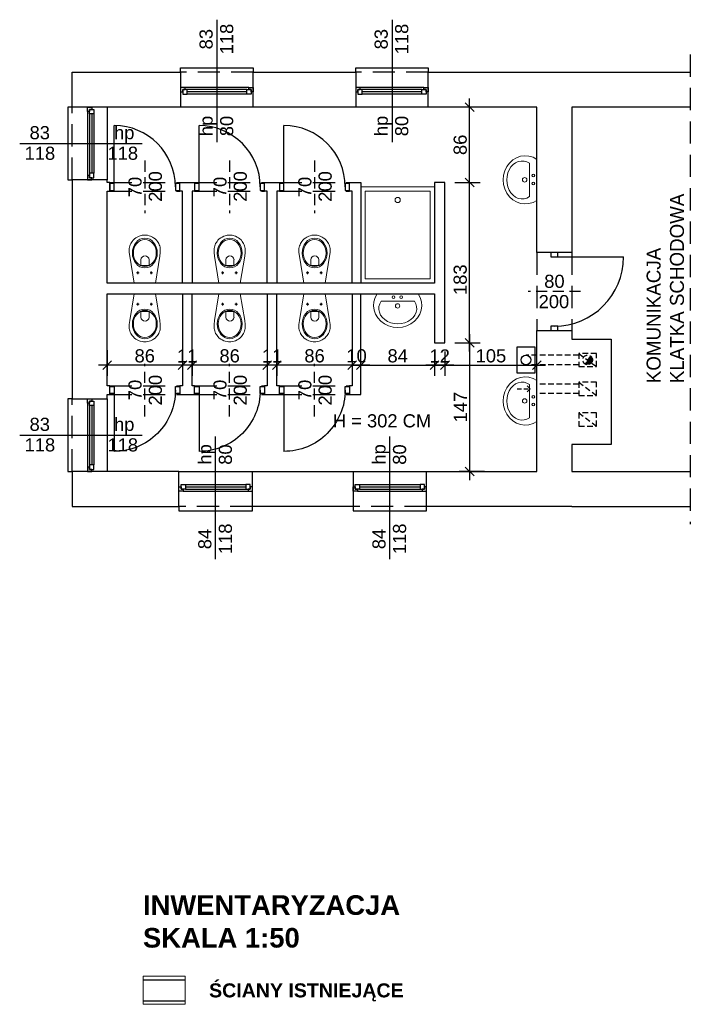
# Model space of a CAD drawing. Header units: inches. Extents: x -663 to 1208, y -7370 to -755.
# Tile 11 of 13: x -224 to 542, y -3559 to -2435. Entities that reach past the tile are written whole.
import ezdxf
from ezdxf.enums import TextEntityAlignment as Align

# ---------------------------------------------------------------- set-up
doc = ezdxf.new("R2010")
doc.units = ezdxf.units.IN
doc.header["$MEASUREMENT"] = 0
doc.linetypes.add('DASHED', pattern=[19.05, 12.7, -6.35])
doc.layers.add('A_RAMKA', color=252, linetype='Continuous', lineweight=9)
doc.layers.add('A_WYPOSAŻENIE', color=21, linetype='Continuous', lineweight=9)
for name, color, linetype in [('AI_002_Widok_bd', 7, 'Continuous'), ('AI_004_Hatch_bd', 251, 'Continuous'), ('AI_005_Txt_bd', 134, 'Continuous'), ('AI_006_Dim_bd', 252, 'Continuous'), ('AI_091_Ściana_inw_bd', 174, 'Continuous'), ('AI_103_Nadproże_bd', 216, 'DASHED'), ('AI_107_Drzwi_bd', 153, 'Continuous'), ('AI_109_Okna_bd', 152, 'Continuous'), ('AI_110_Okna_txt_bd', 134, 'Continuous'), ('TEXT', 7, 'Continuous')]:
    doc.layers.add(name, color=color, linetype=linetype)
doc.styles.add('Arial_15', font='txt', dxfattribs={"height": 15})
doc.styles.add('Arial_18', font='txt', dxfattribs={"height": 18})
doc.dimstyles.new('Wymiary', dxfattribs={"dimtxt": 15, "dimasz": 10, "dimexe": 12, "dimexo": 10, "dimgap": 3, "dimtad": 1, "dimdec": 0, "dimzin": 0, "dimdsep": 46, "dimtxsty": 'Arial_15', "dimblk": 'OBLIQUE', "dimcen": 0.09, "dimdle": 10, "dimclrt": 134, "dimadec": 0, "dimazin": 0, "dimtfac": 1, "dimtdec": 0, "dimtofl": 0, "dimtmove": 0, "dimatfit": 1, "dimldrblk": 'OBLIQUE', "dimfxl": 17, "dimfxlon": 1, "dimtolj": 1, "dimtzin": 0, "dimarcsym": 0})

# ---------------------------------------------------------------- blocks, each defined once
blk = doc.blocks.new('*U2504')
at = {"layer": 'AI_103_Nadproże_bd', "color": 8}
blk.add_lwpolyline([(-60, 30), (-60, -30)], dxfattribs=at)
at = {"layer": 'AI_107_Drzwi_bd'}
blk.add_lwpolyline([(-95, 0), (-95, 70)], dxfattribs=at)
for points in [[(-100, -4), (-95, -4), (-95, 4), (-100, 4)], [(-25, -4), (-20, -4), (-20, 4), (-25, 4)]]:
    blk.add_lwpolyline(points, close=True, dxfattribs=at)
at = {"layer": 'AI_107_Drzwi_bd', "color": 8}
blk.add_arc((-95, 0), 70, 0, 90, dxfattribs=at)
at = {"layer": 'AI_103_Nadproże_bd', "style": 'Arial_18'}
blk.add_attdef('WYS', text='', height=3, rotation=90, dxfattribs=at).set_placement((-65.5, 0), align=Align.TOP_CENTER)
blk.add_attdef('SZER', text='', height=3, rotation=90, dxfattribs=at).set_placement((-54.4, 0), align=Align.BOTTOM_CENTER)
blk = doc.blocks.new('A$C097A3B8D')
at = {"layer": 'A_WYPOSAŻENIE'}
for p, q in [((-16.6, 43.9), (-16, 45.3)), ((-16, 45.3), (-15.2, 46.6)), ((-15.2, 46.6), (-14.4, 47.8)), ((-14.4, 47.8), (-13.4, 49)), ((-13.4, 49), (-11.8, 50.6)), ((-11.8, 50.6), (-10, 51.9)), ((-10, 51.9), (-8.7, 52.7)), ((-8.7, 52.7), (-6.5, 53.8)), ((-6.5, 53.8), (-5.1, 54.2)), ((-5.1, 54.2), (-3, 54.7)), ((-3, 54.7), (-1.5, 54.9)), ((-1.5, 54.9), (0, 55)), ((1.5, 54.9), (0, 55)), ((3, 54.7), (1.5, 54.9)), ((5.1, 54.2), (3, 54.7)), ((6.5, 53.8), (5.1, 54.2)), ((8.7, 52.7), (6.5, 53.8)), ((10, 51.9), (8.7, 52.7)), ((11.8, 50.6), (10, 51.9)), ((13.4, 49), (11.8, 50.6)), ((14.4, 47.8), (13.4, 49)), ((15.2, 46.6), (14.4, 47.8)), ((16, 45.3), (15.2, 46.6)), ((16.6, 43.9), (16, 45.3)), ((-17.8, 39.7), (-17.5, 41.1)), ((-17.8, 35.1), (-17.8, 39.7)), ((-17.2, 30.7), (-17.8, 35.1)), ((-17.5, 41.1), (-17.1, 42.5)), ((-17.1, 42.5), (-16.6, 43.9)), ((17.1, 42.5), (16.6, 43.9)), ((17.5, 41.1), (17.1, 42.5)), ((17.2, 30.7), (17.8, 35.1)), ((17.8, 39.7), (17.5, 41.1)), ((17.8, 35.1), (17.8, 39.7)), ((-12.2, 0), (-17.2, 30.7)), ((-4.9, 21.5), (-4.9, 26.8)), ((4.4, 21.5), (4.4, 26.8)), ((12.2, 0), (17.2, 30.7)), ((-7.5, 12), (-9, 12)), ((-7.5, 12), (-7.5, 13.4)), ((-7.5, 12), (-6.1, 12)), ((-7.5, 12), (-7.5, 10.5)), ((3.5, 20.2), (-4, 20.2)), ((8, 12), (6.5, 12)), ((8, 12), (8, 13.4)), ((8, 12), (9.4, 12)), ((8, 12), (8, 10.5)), ((12.2, 0), (-12.2, 0))]:
    blk.add_line(p, q, dxfattribs=at)
for centre, radius, start, end in [((-0.3, 26.5), 4.7, 2.8022, 177.1978), ((-3.7, 21.4), 1.2, 174.1101, 257.7661), ((3.2, 21.4), 1.2, 282.2339, 5.8899)]:
    blk.add_arc(centre, radius, start, end, dxfattribs=at)
for major_axis, ratio in [((0, 17), 0.838235), ((0, 15.5), 0.845174)]:
    blk.add_ellipse((-0.1, 34.5), major_axis=major_axis, ratio=ratio, dxfattribs=at)
for centre in [(-7.5, 12), (8, 12)]:
    blk.add_ellipse(centre, major_axis=(-0.599, -0.599), ratio=1, start_param=5.497787, end_param=11.780972, dxfattribs=at)
blk = doc.blocks.new('A$C7DD93DDE')
at = {"layer": 'A_WYPOSAŻENIE', "flags": 128}
for points in [[(-23.4, 0), (-25.8, -4.4), (-27.1, -9.1), (-27.5, -13.9), (-26.9, -18.7), (-25.2, -23.4), (-22.7, -27.6), (-19.2, -31.3), (-15.1, -34.4), (-10.4, -36.6), (-5.3, -38), (0, -38.5), (5.3, -38), (10.4, -36.6), (15.1, -34.4), (19.2, -31.3), (22.7, -27.6), (25.2, -23.4), (26.9, -18.7), (27.5, -13.9), (27.1, -9.1), (25.8, -4.4), (23.4, 0)], [(-19.1, -8.4), (-20.7, -11.4), (-21.6, -14.6), (-21.7, -17.9), (-21.1, -21.2), (-19.7, -24.3), (-17.6, -27.2), (-14.9, -29.6), (-11.7, -31.6), (-8.1, -33.1), (-4.1, -34.1), (-0.1, -34.4), (4, -34.1), (7.9, -33.1), (11.5, -31.6), (14.7, -29.6), (17.4, -27.2), (19.5, -24.3), (20.9, -21.2), (21.5, -17.9), (21.4, -14.6), (20.5, -11.4), (18.9, -8.4)]]:
    blk.add_lwpolyline(points, dxfattribs=at)
at = {"layer": 'A_WYPOSAŻENIE'}
for points in [[(-23.4, 0), (23.4, 0)], [(-19.1, -8.4), (18.9, -8.4)]]:
    blk.add_lwpolyline(points, dxfattribs=at)
for centre, radius in [((-4.1, -4), 1.56), ((4.9, -4), 1.56), ((0.1, -13.9), 2.54)]:
    blk.add_circle(centre, radius, dxfattribs=at)
blk = doc.blocks.new('*U2515')
at = {"layer": 'AI_103_Nadproże_bd', "color": 8}
blk.add_lwpolyline([(-55.5, 30), (-55.5, -30)], dxfattribs=at)
at = {"layer": 'AI_107_Drzwi_bd'}
blk.add_lwpolyline([(-95, 0), (-95, 79)], dxfattribs=at)
for points in [[(-100, -4), (-95, -4), (-95, 4), (-100, 4)], [(-16, -4), (-11, -4), (-11, 4), (-16, 4)]]:
    blk.add_lwpolyline(points, close=True, dxfattribs=at)
at = {"layer": 'AI_107_Drzwi_bd', "color": 8}
blk.add_arc((-95, 0), 79, 0, 90, dxfattribs=at)
at = {"layer": 'AI_103_Nadproże_bd', "style": 'Arial_18'}
blk.add_attdef('WYS', text='', height=3, rotation=90, dxfattribs=at).set_placement((-61, 0), align=Align.TOP_CENTER)
blk.add_attdef('SZER', text='', height=3, rotation=90, dxfattribs=at).set_placement((-49.9, 0), align=Align.BOTTOM_CENTER)
blk = doc.blocks.new('_Oblique')
at = {"color": 0, "linetype": 'ByBlock', "lineweight": -2}
blk.add_line((-0.5, -0.5), (0.5, 0.5), dxfattribs=at)
blk = doc.blocks.new('*D2654')
at = {"layer": 'AI_006_Dim_bd', "color": 0, "lineweight": -2}
for p, q in [((289.9, -2813.5), (289.9, -2610.5)), ((272.9, -2620.5), (301.9, -2620.5)), ((272.9, -2803.5), (301.9, -2803.5))]:
    blk.add_line(p, q, dxfattribs=at)
at = {"layer": 'Defpoints', "color": 0}
for p in [(261.7, -2620.5), (289.9, -2620.5), (261.7, -2803.5)]:
    blk.add_point(p, dxfattribs=at)
at = {"layer": 'AI_006_Dim_bd', "color": 0, "linetype": 'ByBlock', "lineweight": -2, "xscale": 10, "yscale": 10, "zscale": 10}
for p, rotation in [((289.9, -2620.5), 90), ((289.9, -2803.5), 270)]:
    blk.add_blockref('_Oblique', p, dxfattribs=dict(at, rotation=rotation))
at = {"layer": 'AI_006_Dim_bd', "color": 134, "insert": (279.2, -2731.5), "char_height": 15, "attachment_point": 5, "rotation": 90, "style": 'Arial_15'}
blk.add_mtext('\\A1;183', dxfattribs=at)
blk = doc.blocks.new('*D2655')
at = {"layer": 'AI_006_Dim_bd', "color": 0, "lineweight": -2}
for p, q in [((289.9, -2793.5), (289.9, -2960.5)), ((272.9, -2803.5), (301.9, -2803.5)), ((306.9, -2950.5), (277.9, -2950.5))]:
    blk.add_line(p, q, dxfattribs=at)
at = {"layer": 'Defpoints', "color": 0}
for p in [(261.7, -2803.5), (289.9, -2950.5), (366.7, -2950.5)]:
    blk.add_point(p, dxfattribs=at)
at = {"layer": 'AI_006_Dim_bd', "color": 0, "linetype": 'ByBlock', "lineweight": -2, "xscale": 10, "yscale": 10, "zscale": 10}
for p, rotation in [((289.9, -2803.5), 90), ((289.9, -2950.5), 270)]:
    blk.add_blockref('_Oblique', p, dxfattribs=dict(at, rotation=rotation))
at = {"layer": 'AI_006_Dim_bd', "color": 134, "insert": (279.3, -2877), "char_height": 15, "attachment_point": 5, "rotation": 90, "style": 'Arial_15'}
blk.add_mtext('\\A1;147', dxfattribs=at)
blk = doc.blocks.new('*D2656')
at = {"layer": 'AI_006_Dim_bd', "color": 0, "lineweight": -2}
for p, q in [((289.9, -2630.5), (289.9, -2524.5)), ((306.9, -2534.5), (277.9, -2534.5)), ((272.9, -2620.5), (301.9, -2620.5))]:
    blk.add_line(p, q, dxfattribs=at)
at = {"layer": 'Defpoints', "color": 0}
for p in [(289.9, -2534.5), (366.7, -2534.5), (261.7, -2620.5)]:
    blk.add_point(p, dxfattribs=at)
at = {"layer": 'AI_006_Dim_bd', "color": 0, "linetype": 'ByBlock', "lineweight": -2, "xscale": 10, "yscale": 10, "zscale": 10}
for p, rotation in [((289.9, -2534.5), 90), ((289.9, -2620.5), 270)]:
    blk.add_blockref('_Oblique', p, dxfattribs=dict(at, rotation=rotation))
at = {"layer": 'AI_006_Dim_bd', "color": 134, "insert": (279.2, -2577.5), "char_height": 15, "attachment_point": 5, "rotation": 90, "style": 'Arial_15'}
blk.add_mtext('\\A1;86', dxfattribs=at)
blk = doc.blocks.new('*D2657')
at = {"layer": 'AI_006_Dim_bd', "color": 0, "lineweight": -2}
for p, q in [((165.7, -2846.1), (165.7, -2817.1)), ((249.7, -2812.1), (249.7, -2841.1)), ((155.7, -2829.1), (259.7, -2829.1))]:
    blk.add_line(p, q, dxfattribs=at)
at = {"layer": 'Defpoints', "color": 0}
for p in [(249.7, -2747.5), (249.7, -2829.1), (165.7, -2862.5)]:
    blk.add_point(p, dxfattribs=at)
at = {"layer": 'AI_006_Dim_bd', "color": 0, "linetype": 'ByBlock', "lineweight": -2, "xscale": 10, "yscale": 10, "zscale": 10, "rotation": 180}
blk.add_blockref('_Oblique', (165.7, -2829.1), dxfattribs=at)
at = {"layer": 'AI_006_Dim_bd', "color": 0, "linetype": 'ByBlock', "lineweight": -2, "xscale": 10, "yscale": 10, "zscale": 10}
blk.add_blockref('_Oblique', (249.7, -2829.1), dxfattribs=at)
at = {"layer": 'AI_006_Dim_bd', "color": 134, "insert": (207.7, -2818.5), "char_height": 15, "attachment_point": 5, "style": 'Arial_15'}
blk.add_mtext('\\A1;84', dxfattribs=at)
blk = doc.blocks.new('*D2658')
at = {"layer": 'AI_006_Dim_bd', "color": 0, "lineweight": -2}
for p, q in [((261.7, -2813.5), (261.7, -2841.1)), ((366.7, -2846.1), (366.7, -2817.1)), ((251.7, -2829.1), (376.7, -2829.1))]:
    blk.add_line(p, q, dxfattribs=at)
at = {"layer": 'Defpoints', "color": 0}
for p in [(261.7, -2803.5), (366.7, -2829.1), (366.7, -2950.5)]:
    blk.add_point(p, dxfattribs=at)
at = {"layer": 'AI_006_Dim_bd', "color": 0, "linetype": 'ByBlock', "lineweight": -2, "xscale": 10, "yscale": 10, "zscale": 10, "rotation": 180}
blk.add_blockref('_Oblique', (261.7, -2829.1), dxfattribs=at)
at = {"layer": 'AI_006_Dim_bd', "color": 0, "linetype": 'ByBlock', "lineweight": -2, "xscale": 10, "yscale": 10, "zscale": 10}
blk.add_blockref('_Oblique', (366.7, -2829.1), dxfattribs=at)
at = {"layer": 'AI_006_Dim_bd', "color": 134, "insert": (314.2, -2818.5), "char_height": 15, "attachment_point": 5, "style": 'Arial_15'}
blk.add_mtext('\\A1;105', dxfattribs=at)
blk = doc.blocks.new('*D2659')
at = {"layer": 'AI_006_Dim_bd', "color": 0, "lineweight": -2}
for p, q in [((249.7, -2813.5), (249.7, -2841.1)), ((261.7, -2813.5), (261.7, -2841.1)), ((271.7, -2829.1), (239.7, -2829.1))]:
    blk.add_line(p, q, dxfattribs=at)
at = {"layer": 'Defpoints', "color": 0}
for p in [(249.7, -2803.5), (261.7, -2803.5), (249.7, -2829.1)]:
    blk.add_point(p, dxfattribs=at)
at = {"layer": 'AI_006_Dim_bd', "color": 0, "linetype": 'ByBlock', "lineweight": -2, "xscale": 10, "yscale": 10, "zscale": 10, "rotation": 180}
blk.add_blockref('_Oblique', (249.7, -2829.1), dxfattribs=at)
at = {"layer": 'AI_006_Dim_bd', "color": 0, "linetype": 'ByBlock', "lineweight": -2, "xscale": 10, "yscale": 10, "zscale": 10}
blk.add_blockref('_Oblique', (261.7, -2829.1), dxfattribs=at)
at = {"layer": 'AI_006_Dim_bd', "color": 134, "insert": (255.7, -2818.6), "char_height": 15, "attachment_point": 5, "style": 'Arial_15'}
blk.add_mtext('\\A1;12', dxfattribs=at)
blk = doc.blocks.new('*D2660')
at = {"layer": 'AI_006_Dim_bd', "color": 0, "lineweight": -2}
for p, q in [((155.7, -2812.1), (155.7, -2841.1)), ((165.7, -2846.1), (165.7, -2817.1)), ((175.7, -2829.1), (145.7, -2829.1))]:
    blk.add_line(p, q, dxfattribs=at)
at = {"layer": 'Defpoints', "color": 0}
for p in [(155.7, -2747.5), (155.7, -2829.1), (165.7, -2862.5)]:
    blk.add_point(p, dxfattribs=at)
at = {"layer": 'AI_006_Dim_bd', "color": 0, "linetype": 'ByBlock', "lineweight": -2, "xscale": 10, "yscale": 10, "zscale": 10, "rotation": 180}
blk.add_blockref('_Oblique', (155.7, -2829.1), dxfattribs=at)
at = {"layer": 'AI_006_Dim_bd', "color": 0, "linetype": 'ByBlock', "lineweight": -2, "xscale": 10, "yscale": 10, "zscale": 10}
blk.add_blockref('_Oblique', (165.7, -2829.1), dxfattribs=at)
at = {"layer": 'AI_006_Dim_bd', "color": 134, "insert": (160.7, -2818.5), "char_height": 15, "attachment_point": 5, "style": 'Arial_15'}
blk.add_mtext('\\A1;10', dxfattribs=at)
blk = doc.blocks.new('*D2661')
at = {"layer": 'AI_006_Dim_bd', "color": 0, "lineweight": -2}
for p, q in [((69.7, -2812.1), (69.7, -2841.1)), ((155.7, -2812.1), (155.7, -2841.1)), ((165.7, -2829.1), (59.7, -2829.1))]:
    blk.add_line(p, q, dxfattribs=at)
at = {"layer": 'Defpoints', "color": 0}
for p in [(69.7, -2747.5), (155.7, -2747.5), (69.7, -2829.1)]:
    blk.add_point(p, dxfattribs=at)
at = {"layer": 'AI_006_Dim_bd', "color": 0, "linetype": 'ByBlock', "lineweight": -2, "xscale": 10, "yscale": 10, "zscale": 10, "rotation": 180}
blk.add_blockref('_Oblique', (69.7, -2829.1), dxfattribs=at)
at = {"layer": 'AI_006_Dim_bd', "color": 0, "linetype": 'ByBlock', "lineweight": -2, "xscale": 10, "yscale": 10, "zscale": 10}
blk.add_blockref('_Oblique', (155.7, -2829.1), dxfattribs=at)
at = {"layer": 'AI_006_Dim_bd', "color": 134, "insert": (112.7, -2818.5), "char_height": 15, "attachment_point": 5, "style": 'Arial_15'}
blk.add_mtext('\\A1;86', dxfattribs=at)
blk = doc.blocks.new('*D2662')
at = {"layer": 'AI_006_Dim_bd', "color": 0, "lineweight": -2}
for p, q in [((58.7, -2812.1), (58.7, -2841.1)), ((69.7, -2812.1), (69.7, -2841.1)), ((79.7, -2829.1), (48.7, -2829.1))]:
    blk.add_line(p, q, dxfattribs=at)
at = {"layer": 'Defpoints', "color": 0}
for p in [(58.7, -2747.5), (69.7, -2747.5), (58.7, -2829.1)]:
    blk.add_point(p, dxfattribs=at)
at = {"layer": 'AI_006_Dim_bd', "color": 0, "linetype": 'ByBlock', "lineweight": -2, "xscale": 10, "yscale": 10, "zscale": 10, "rotation": 180}
blk.add_blockref('_Oblique', (58.7, -2829.1), dxfattribs=at)
at = {"layer": 'AI_006_Dim_bd', "color": 0, "linetype": 'ByBlock', "lineweight": -2, "xscale": 10, "yscale": 10, "zscale": 10}
blk.add_blockref('_Oblique', (69.7, -2829.1), dxfattribs=at)
at = {"layer": 'AI_006_Dim_bd', "color": 134, "insert": (64.2, -2818.6), "char_height": 15, "attachment_point": 5, "style": 'Arial_15'}
blk.add_mtext('\\A1;11', dxfattribs=at)
blk = doc.blocks.new('*D2663')
at = {"layer": 'AI_006_Dim_bd', "color": 0, "lineweight": -2}
for p, q in [((-27.3, -2812.1), (-27.3, -2841.1)), ((58.7, -2812.1), (58.7, -2841.1)), ((68.7, -2829.1), (-37.3, -2829.1))]:
    blk.add_line(p, q, dxfattribs=at)
at = {"layer": 'Defpoints', "color": 0}
for p in [(-27.3, -2747.5), (58.7, -2747.5), (-27.3, -2829.1)]:
    blk.add_point(p, dxfattribs=at)
at = {"layer": 'AI_006_Dim_bd', "color": 0, "linetype": 'ByBlock', "lineweight": -2, "xscale": 10, "yscale": 10, "zscale": 10, "rotation": 180}
blk.add_blockref('_Oblique', (-27.3, -2829.1), dxfattribs=at)
at = {"layer": 'AI_006_Dim_bd', "color": 0, "linetype": 'ByBlock', "lineweight": -2, "xscale": 10, "yscale": 10, "zscale": 10}
blk.add_blockref('_Oblique', (58.7, -2829.1), dxfattribs=at)
at = {"layer": 'AI_006_Dim_bd', "color": 134, "insert": (15.7, -2818.5), "char_height": 15, "attachment_point": 5, "style": 'Arial_15'}
blk.add_mtext('\\A1;86', dxfattribs=at)
blk = doc.blocks.new('*D2664')
at = {"layer": 'AI_006_Dim_bd', "color": 0, "lineweight": -2}
for p, q in [((-38.3, -2812.1), (-38.3, -2841.1)), ((-27.3, -2812.1), (-27.3, -2841.1)), ((-17.3, -2829.1), (-48.3, -2829.1))]:
    blk.add_line(p, q, dxfattribs=at)
at = {"layer": 'Defpoints', "color": 0}
for p in [(-38.3, -2747.5), (-27.3, -2747.5), (-38.3, -2829.1)]:
    blk.add_point(p, dxfattribs=at)
at = {"layer": 'AI_006_Dim_bd', "color": 0, "linetype": 'ByBlock', "lineweight": -2, "xscale": 10, "yscale": 10, "zscale": 10, "rotation": 180}
blk.add_blockref('_Oblique', (-38.3, -2829.1), dxfattribs=at)
at = {"layer": 'AI_006_Dim_bd', "color": 0, "linetype": 'ByBlock', "lineweight": -2, "xscale": 10, "yscale": 10, "zscale": 10}
blk.add_blockref('_Oblique', (-27.3, -2829.1), dxfattribs=at)
at = {"layer": 'AI_006_Dim_bd', "color": 134, "insert": (-32.8, -2818.6), "char_height": 15, "attachment_point": 5, "style": 'Arial_15'}
blk.add_mtext('\\A1;11', dxfattribs=at)
blk = doc.blocks.new('*D2665')
at = {"layer": 'AI_006_Dim_bd', "color": 0, "lineweight": -2}
for p, q in [((-124.3, -2812.1), (-124.3, -2841.1)), ((-38.3, -2812.1), (-38.3, -2841.1)), ((-28.3, -2829.1), (-134.3, -2829.1))]:
    blk.add_line(p, q, dxfattribs=at)
at = {"layer": 'Defpoints', "color": 0}
for p in [(-124.3, -2747.5), (-38.3, -2747.5), (-124.3, -2829.1)]:
    blk.add_point(p, dxfattribs=at)
at = {"layer": 'AI_006_Dim_bd', "color": 0, "linetype": 'ByBlock', "lineweight": -2, "xscale": 10, "yscale": 10, "zscale": 10, "rotation": 180}
blk.add_blockref('_Oblique', (-124.3, -2829.1), dxfattribs=at)
at = {"layer": 'AI_006_Dim_bd', "color": 0, "linetype": 'ByBlock', "lineweight": -2, "xscale": 10, "yscale": 10, "zscale": 10}
blk.add_blockref('_Oblique', (-38.3, -2829.1), dxfattribs=at)
at = {"layer": 'AI_006_Dim_bd', "color": 134, "insert": (-81.3, -2818.5), "char_height": 15, "attachment_point": 5, "style": 'Arial_15'}
blk.add_mtext('\\A1;86', dxfattribs=at)

msp = doc.modelspace()

# ---------------------------------------------------------------- hatches: boundary and pattern name
at = {"layer": 'AI_004_Hatch_bd', "transparency": 33554687}
h = msp.add_hatch(color=256, dxfattribs=at)
h.dxf.hatch_style = 1
h.paths.add_polyline_path([(429.2, -2826.3, -0.41476), (421.6, -2827.7), (427.8, -2818.6, -0.413772)])

# ---------------------------------------------------------------- linework, layer by layer
for points in [[(-40.3, -2494.5), (-40.3, -2489.5), (42.7, -2489.5), (42.7, -2494.5)], [(159.7, -2494.5), (159.7, -2489.5), (242.7, -2489.5), (242.7, -2494.5)], [(-164.3, -2534.5), (-169.3, -2534.5), (-169.3, -2617.5), (-164.3, -2617.5)], [(-124.3, -2534.5), (-124.3, -2617.5)], [(42.7, -2534.5), (-40.3, -2534.5)], [(242.7, -2534.5), (159.7, -2534.5)], [(364.2, -2808.1), (364.2, -2838.1), (344.2, -2838.1), (344.2, -2808.1), (364.2, -2808.1)], [(-164.3, -2867.5), (-169.3, -2867.5), (-169.3, -2950.5), (-164.3, -2950.5)], [(-124.3, -2867.5), (-124.3, -2950.5)], [(-42.3, -2950.5), (41.7, -2950.5)], [(156.7, -2950.5), (240.7, -2950.5)], [(-42.3, -2990.5), (-42.3, -2995.5), (41.7, -2995.5), (41.7, -2990.5)], [(156.7, -2990.5), (156.7, -2995.5), (240.7, -2995.5), (240.7, -2990.5)]]:
    msp.add_lwpolyline(points)
at = {"linetype": 'DASHED', "ltscale": 0.4}
for points in [[(359.2, -2856.1), (353.9, -2850.8)], [(344.2, -2856.1), (359.2, -2856.1)], [(344.2, -2856.1), (359.2, -2856.1)], [(359.2, -2856.1), (353.9, -2861.4)]]:
    msp.add_lwpolyline(points, dxfattribs=at)
msp.add_circle((354.2, -2823.1), 5.5)
at = {"layer": 'A_RAMKA'}
msp.add_lwpolyline([(-83.3, -3526.8), (-35.3, -3526.8), (-35.3, -3558.8), (-83.3, -3558.8), (-83.3, -3526.8)], dxfattribs=at)
at = {"layer": 'A_WYPOSAŻENIE'}
msp.add_lwpolyline([(249.7, -2625.5), (165.7, -2625.5)], dxfattribs=at)
msp.add_lwpolyline([(170.7, -2630.5), (170.7, -2730.5), (244.7, -2730.5), (244.7, -2630.5)], close=True, dxfattribs=at)
msp.add_circle((207.7, -2640.5), 3, dxfattribs=at)
at = {"layer": 'AI_002_Widok_bd', "linetype": 'DASHED', "ltscale": 0.5}
for points in [[(414.7, -2817.6), (354.2, -2817.6)], [(434.7, -2830.6), (434.7, -2815.6), (414.7, -2815.6), (414.7, -2830.6), (434.7, -2830.6)], [(414.7, -2815.6), (434.7, -2830.6)], [(427.8, -2818.6), (421.6, -2827.7)], [(414.7, -2828.6), (354.2, -2828.6)], [(414.7, -2850.6), (366.7, -2850.6)], [(414.7, -2848.6), (434.7, -2863.6)], [(434.7, -2863.6), (434.7, -2848.6), (414.7, -2848.6), (414.7, -2863.6), (434.7, -2863.6)], [(414.7, -2861.6), (366.7, -2861.6)], [(414.7, -2883.6), (434.7, -2898.6)], [(434.7, -2898.6), (434.7, -2883.6), (414.7, -2883.6), (414.7, -2898.6), (434.7, -2898.6)]]:
    msp.add_lwpolyline(points, dxfattribs=at)
msp.add_circle((424.7, -2823.1), 5.5, dxfattribs=at)
at = {"layer": 'AI_091_Ściana_inw_bd', "linetype": 'Continuous', "ltscale": 0.5}
for p, q in [((406.7, -2494.5), (542, -2494.5)), ((542, -2534.5), (406.7, -2534.5))]:
    msp.add_line(p, q, dxfattribs=at)
for points in [[(-40.3, -2534.5), (-124.3, -2534.5), (-124.3, -2534.5), (-164.3, -2534.5), (-164.3, -2494.5), (-40.3, -2494.5), (-40.3, -2534.5)], [(159.7, -2534.5), (42.7, -2534.5), (42.7, -2494.5), (159.7, -2494.5), (159.7, -2534.5)], [(366.7, -2700.5), (366.7, -2534.5), (242.7, -2534.5), (242.7, -2494.5), (406.7, -2494.5)], [(406.7, -2534.5), (406.7, -2700.5), (366.7, -2700.5)], [(-124.3, -2747.5), (249.7, -2747.5), (249.7, -2803.5), (261.7, -2803.5), (261.7, -2620.5), (249.7, -2620.5), (249.7, -2735.5), (-124.3, -2735.5), (-124.3, -2630.5), (-121.3, -2630.5), (-121.3, -2620.5), (-124.3, -2620.5), (-124.3, -2617.5), (-164.3, -2617.5), (-164.3, -2867.5), (-124.3, -2867.5), (-124.3, -2862.5), (-121.3, -2862.5), (-121.3, -2852.5), (-124.3, -2852.5), (-124.3, -2747.5)], [(-38.3, -2735.5), (-38.3, -2630.5), (-41.3, -2630.5), (-41.3, -2620.5), (-24.3, -2620.5), (-24.3, -2630.5), (-27.3, -2630.5), (-27.3, -2735.5)], [(58.7, -2735.5), (58.7, -2630.5), (55.7, -2630.5), (55.7, -2620.5), (72.7, -2620.5), (72.7, -2630.5), (69.7, -2630.5), (69.7, -2735.5)], [(155.7, -2735.5), (155.7, -2630.5), (152.7, -2630.5), (152.7, -2620.5), (165.7, -2620.5), (165.7, -2735.5)], [(-38.3, -2747.5), (-38.3, -2852.5), (-41.3, -2852.5), (-41.3, -2862.5), (-24.3, -2862.5), (-24.3, -2852.5), (-27.3, -2852.5), (-27.3, -2747.5)], [(58.7, -2747.5), (58.7, -2852.5), (55.7, -2852.5), (55.7, -2862.5), (72.7, -2862.5), (72.7, -2852.5), (69.7, -2852.5), (69.7, -2747.5)], [(155.7, -2747.5), (155.7, -2852.5), (152.7, -2852.5), (152.7, -2862.5), (165.7, -2862.5), (165.7, -2747.5)], [(240.7, -2950.5), (366.7, -2950.5), (366.7, -2789.5), (406.7, -2789.5), (406.7, -2799.5)], [(406.7, -2789.5), (406.7, -2799.5), (451.7, -2799.5), (451.7, -2919.5), (406.7, -2919.5)], [(406.7, -2919.5), (406.7, -2950.5)], [(-42.3, -2950.5), (-164.3, -2950.5), (-164.3, -2990.5), (-42.3, -2990.5), (-42.3, -2950.5)], [(41.7, -2950.5), (156.7, -2950.5), (156.7, -2990.5), (41.7, -2990.5), (41.7, -2950.5)], [(406.7, -2990.5), (240.7, -2990.5), (240.7, -2950.5)], [(406.7, -2950.5), (542, -2950.5)], [(406.7, -2990.5), (542, -2990.5)], [(-83.3, -3530.8), (-35.3, -3530.8)], [(-83.3, -3554.8), (-35.3, -3554.8)]]:
    msp.add_lwpolyline(points, dxfattribs=at)
at = {"layer": 'AI_103_Nadproże_bd', "ltscale": 2}
for points in [[(542, -2474.5), (542, -3010.5)], [(42.7, -2494.5), (-40.3, -2494.5)], [(242.7, -2494.5), (159.7, -2494.5)], [(-164.3, -2617.5), (-164.3, -2534.5)], [(-121.3, -2620.5), (-41.3, -2620.5)], [(-121.3, -2630.5), (-41.3, -2630.5)], [(-24.3, -2620.5), (55.7, -2620.5)], [(-24.3, -2630.5), (55.7, -2630.5)], [(72.7, -2620.5), (152.7, -2620.5)], [(72.7, -2630.5), (152.7, -2630.5)], [(366.7, -2700.5), (366.7, -2789.5)], [(406.7, -2700.5), (406.7, -2789.5)], [(-121.3, -2852.5), (-41.3, -2852.5)], [(-24.3, -2852.5), (55.7, -2852.5)], [(72.7, -2852.5), (152.7, -2852.5)], [(-121.3, -2862.5), (-41.3, -2862.5)], [(-24.3, -2862.5), (55.7, -2862.5)], [(72.7, -2862.5), (152.7, -2862.5)], [(-164.3, -2950.5), (-164.3, -2867.5)], [(41.7, -2990.5), (-42.3, -2990.5)], [(240.7, -2990.5), (156.7, -2990.5)]]:
    msp.add_lwpolyline(points, dxfattribs=at)
at = {"layer": 'AI_109_Okna_bd'}
for points in [[(-35.3, -2512), (-40.3, -2512), (-40.3, -2517), (-37.8, -2517), (-37.8, -2514.5), (-35.3, -2514.5), (-35.3, -2512)], [(-32.8, -2514.5), (-37.8, -2514.5), (-37.8, -2519.5), (-32.8, -2519.5), (-32.8, -2514.5)], [(35.2, -2517), (-32.8, -2517)], [(35.2, -2514.5), (40.2, -2514.5), (40.2, -2519.5), (35.2, -2519.5), (35.2, -2514.5)], [(37.7, -2512), (42.7, -2512), (42.7, -2517), (40.2, -2517), (40.2, -2514.5), (37.7, -2514.5), (37.7, -2512)], [(164.7, -2512), (159.7, -2512), (159.7, -2517), (162.2, -2517), (162.2, -2514.5), (164.7, -2514.5), (164.7, -2512)], [(167.2, -2514.5), (162.2, -2514.5), (162.2, -2519.5), (167.2, -2519.5), (167.2, -2514.5)], [(235.2, -2517), (167.2, -2517)], [(235.2, -2514.5), (240.2, -2514.5), (240.2, -2519.5), (235.2, -2519.5), (235.2, -2514.5)], [(237.7, -2512), (242.7, -2512), (242.7, -2517), (240.2, -2517), (240.2, -2514.5), (237.7, -2514.5), (237.7, -2512)], [(-146.8, -2539.5), (-146.8, -2534.5), (-141.8, -2534.5), (-141.8, -2537), (-144.3, -2537), (-144.3, -2539.5), (-146.8, -2539.5)], [(-144.3, -2542), (-144.3, -2537), (-139.3, -2537), (-139.3, -2542), (-144.3, -2542)], [(-141.8, -2542), (-141.8, -2610)], [(-146.8, -2612.5), (-146.8, -2617.5), (-141.8, -2617.5), (-141.8, -2615), (-144.3, -2615), (-144.3, -2612.5), (-146.8, -2612.5)], [(-144.3, -2610), (-144.3, -2615), (-139.3, -2615), (-139.3, -2610), (-144.3, -2610)], [(-146.8, -2872.5), (-146.8, -2867.5), (-141.8, -2867.5), (-141.8, -2870), (-144.3, -2870), (-144.3, -2872.5), (-146.8, -2872.5)], [(-144.3, -2875), (-144.3, -2870), (-139.3, -2870), (-139.3, -2875), (-144.3, -2875)], [(-141.8, -2875), (-141.8, -2943)], [(-144.3, -2943), (-144.3, -2948), (-139.3, -2948), (-139.3, -2943), (-144.3, -2943)], [(-146.8, -2945.5), (-146.8, -2950.5), (-141.8, -2950.5), (-141.8, -2948), (-144.3, -2948), (-144.3, -2945.5), (-146.8, -2945.5)], [(-34.8, -2970.5), (-39.8, -2970.5), (-39.8, -2965.5), (-34.8, -2965.5), (-34.8, -2970.5)], [(34.2, -2970.5), (39.2, -2970.5), (39.2, -2965.5), (34.2, -2965.5), (34.2, -2970.5)], [(164.2, -2970.5), (159.2, -2970.5), (159.2, -2965.5), (164.2, -2965.5), (164.2, -2970.5)], [(233.2, -2970.5), (238.2, -2970.5), (238.2, -2965.5), (233.2, -2965.5), (233.2, -2970.5)], [(-37.3, -2973), (-42.3, -2973), (-42.3, -2968), (-39.8, -2968), (-39.8, -2970.5), (-37.3, -2970.5), (-37.3, -2973)], [(-34.8, -2968), (34.2, -2968)], [(36.7, -2973), (41.7, -2973), (41.7, -2968), (39.2, -2968), (39.2, -2970.5), (36.7, -2970.5), (36.7, -2973)], [(161.7, -2973), (156.7, -2973), (156.7, -2968), (159.2, -2968), (159.2, -2970.5), (161.7, -2970.5), (161.7, -2973)], [(164.2, -2968), (233.2, -2968)], [(235.7, -2973), (240.7, -2973), (240.7, -2968), (238.2, -2968), (238.2, -2970.5), (235.7, -2970.5), (235.7, -2973)]]:
    msp.add_lwpolyline(points, dxfattribs=at)
at = {"layer": 'AI_109_Okna_bd', "color": 8}
for points in [[(37.7, -2512), (-35.3, -2512)], [(35.2, -2514.5), (-32.8, -2514.5)], [(237.7, -2512), (164.7, -2512)], [(235.2, -2514.5), (167.2, -2514.5)], [(35.2, -2519.5), (-32.8, -2519.5)], [(235.2, -2519.5), (167.2, -2519.5)], [(-146.8, -2539.5), (-146.8, -2612.5)], [(-144.3, -2542), (-144.3, -2610)], [(-139.3, -2542), (-139.3, -2610)], [(-146.8, -2872.5), (-146.8, -2945.5)], [(-144.3, -2875), (-144.3, -2943)], [(-139.3, -2875), (-139.3, -2943)], [(-34.8, -2965.5), (34.2, -2965.5)], [(164.2, -2965.5), (233.2, -2965.5)], [(-37.3, -2973), (36.7, -2973)], [(-34.8, -2970.5), (34.2, -2970.5)], [(161.7, -2973), (235.7, -2973)], [(164.2, -2970.5), (233.2, -2970.5)]]:
    msp.add_lwpolyline(points, dxfattribs=at)
at = {"layer": 'AI_110_Okna_txt_bd'}
for points in [[(1.2, -2434.6), (1.2, -2574.4)], [(201.2, -2434.6), (201.2, -2574.4)], [(-224.2, -2576), (-84.4, -2576)], [(-224.2, -2909), (-84.4, -2909)], [(-0.3, -3050.4), (-0.3, -2910.6)], [(198.7, -3050.4), (198.7, -2910.6)]]:
    msp.add_lwpolyline(points, dxfattribs=at)

# ---------------------------------------------------------------- block references
at = {"layer": 'A_WYPOSAŻENIE', "xscale": -1, "rotation": 270}
for p in [(366.7, -2617.5), (366.7, -2870)]:
    msp.add_blockref('A$C7DD93DDE', p, dxfattribs=at)
at = {"layer": 'A_WYPOSAŻENIE', "xscale": -1}
for name, p in [('A$C097A3B8D', (-81.3, -2735.5)), ('A$C097A3B8D', (15.7, -2735.5)), ('A$C097A3B8D', (112.7, -2735.5)), ('A$C7DD93DDE', (207.7, -2747.5))]:
    msp.add_blockref(name, p, dxfattribs=at)
at = {"layer": 'A_WYPOSAŻENIE', "rotation": 180}
for p in [(-81.3, -2747.5), (15.7, -2747.5), (112.7, -2747.5)]:
    msp.add_blockref('A$C097A3B8D', p, dxfattribs=at)
at = {"layer": 'AI_107_Drzwi_bd'}
for p in [(-21.3, -2625.5), (75.7, -2625.5), (172.7, -2625.5)]:
    msp.add_blockref('*U2504', p, dxfattribs=at)
at = {"layer": 'AI_107_Drzwi_bd', "rotation": 270.0000000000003}
msp.add_blockref('*U2515', (386.7, -2800.5), dxfattribs=at)
at = {"layer": 'AI_107_Drzwi_bd', "xscale": -1, "rotation": 179.9999999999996}
for p in [(-21.3, -2857.5), (75.7, -2857.5), (172.7, -2857.5)]:
    msp.add_blockref('*U2504', p, dxfattribs=at)

# ---------------------------------------------------------------- texts
at = {"layer": 'AI_005_Txt_bd', "style": 'Arial_15'}
for s, p in [('83', (0.8, -2468.5)), ('118', (24.3, -2474.2)), ('83', (200.8, -2468.5)), ('118', (224.3, -2474.2)), ('hp', (0.8, -2567.6)), ('80', (24.3, -2567.7)), ('hp', (200.8, -2567.6)), ('80', (224.3, -2567.7)), ('70', (-80.4, -2637.3)), ('200', (-57.2, -2642.5)), ('70', (16.6, -2637.3)), ('200', (39.8, -2642.5)), ('70', (113.6, -2637.3)), ('200', (136.8, -2642.5)), ('200', (-57.2, -2875.1)), ('200', (39.8, -2875.1)), ('200', (136.8, -2875.1)), ('70', (-80.4, -2869)), ('70', (16.6, -2869)), ('70', (113.6, -2869)), ('hp', (-0.7, -2942.6)), ('80', (22.8, -2942.8)), ('hp', (198.3, -2942.6)), ('80', (221.8, -2942.8)), ('118', (22.8, -3044.8)), ('118', (221.8, -3044.8)), ('84', (-0.7, -3039.2)), ('84', (198.3, -3039.2))]:
    msp.add_text(s, height=15, rotation=90, dxfattribs=at).set_placement(p, align=Align.BOTTOM_LEFT)
for s, p in [('83', (-212.9, -2575.6)), ('hp', (-116.4, -2575.6)), ('118', (-218.6, -2599.1)), ('118', (-123.9, -2599.1)), ('80', (375.1, -2745.3)), ('200', (368.7, -2768.5)), ('83', (-212.9, -2908.6)), ('hp', (-116.4, -2908.6)), ('H = 302 CM', (133.6, -2904.6)), ('118', (-218.6, -2932.1)), ('118', (-123.9, -2932.1))]:
    msp.add_text(s, height=15, dxfattribs=at).set_placement(p, align=Align.BOTTOM_LEFT)
at = {"layer": 'TEXT', "insert": (535, -2849.6), "char_height": 16, "width": 350.294, "attachment_point": 7, "rotation": 90}
msp.add_mtext('KOMUNIKACJA\\PKLATKA SCHODOWA', dxfattribs=at)
at = {"layer": 'TEXT'}
for s, insert, char_height, width, attachment_point in [('{\\fArial|b1|i0|c238|p34;INWENTARYZACJA\\PSKALA 1:50}', (-83.3, -3434.3), 22.4, 1043.357, 1), ('{\\fArial|b1|i0|c238|p34;ŚCIANY ISTNIEJĄCE}', (-7.8, -3555.6), 16, 350.294, 7)]:
    msp.add_mtext(s, dxfattribs=dict(at, insert=insert, char_height=char_height, width=width, attachment_point=attachment_point))

# ---------------------------------------------------------------- dimensions: what is measured, and where the dimension line sits
at = {"layer": 'AI_006_Dim_bd'}
for base, p1, p2, picture, middle in [((289.9, -2534.5), (261.7, -2620.5), (366.7, -2534.5), '*D2656', (279.2, -2577.5)), ((289.9, -2950.5), (261.7, -2803.5), (366.7, -2950.5), '*D2655', (279.3, -2877))]:
    dim = msp.add_linear_dim(base=base, p1=p1, p2=p2, angle=90, dimstyle='Wymiary', override={"dimtmove": 1}, dxfattribs=at)
    dim.commit()
    dim.dimension.update_dxf_attribs({"geometry": picture, "text_midpoint": middle})
dim = msp.add_linear_dim(base=(289.9, -2620.5), p1=(261.7, -2803.5), p2=(261.7, -2620.5), angle=90, dimstyle='Wymiary', override={"dimtmove": 1}, dxfattribs=at)
dim.commit()
dim.dimension.update_dxf_attribs({"geometry": '*D2654', "text_midpoint": (289.9, -2731.5), "dimtype": 160})
for base, p1, p2, picture, middle in [((-124.3, -2829.1), (-38.3, -2747.5), (-124.3, -2747.5), '*D2665', (-81.3, -2818.5)), ((-27.3, -2829.1), (58.7, -2747.5), (-27.3, -2747.5), '*D2663', (15.7, -2818.5)), ((69.7, -2829.1), (155.7, -2747.5), (69.7, -2747.5), '*D2661', (112.7, -2818.5)), ((249.7, -2829.1), (165.7, -2862.5), (249.7, -2747.5), '*D2657', (207.7, -2818.5)), ((366.7, -2829.1), (261.7, -2803.5), (366.7, -2950.5), '*D2658', (314.2, -2818.5))]:
    dim = msp.add_linear_dim(base=base, p1=p1, p2=p2, dimstyle='Wymiary', override={"dimtmove": 1}, dxfattribs=at)
    dim.commit()
    dim.dimension.update_dxf_attribs({"geometry": picture, "text_midpoint": middle})
for base, p1, p2, picture, middle in [((-38.3, -2829.1), (-27.3, -2747.5), (-38.3, -2747.5), '*D2664', (-32.8, -2829.1)), ((58.7, -2829.1), (69.7, -2747.5), (58.7, -2747.5), '*D2662', (64.2, -2829.1)), ((155.7, -2829.1), (165.7, -2862.5), (155.7, -2747.5), '*D2660', (160.7, -2829.1)), ((249.7, -2829.1), (261.7, -2803.5), (249.7, -2803.5), '*D2659', (255.7, -2829.1))]:
    dim = msp.add_linear_dim(base=base, p1=p1, p2=p2, dimstyle='Wymiary', override={"dimtmove": 1}, dxfattribs=at)
    dim.commit()
    dim.dimension.update_dxf_attribs({"geometry": picture, "text_midpoint": middle, "dimtype": 160})

doc.saveas('drawing.dxf')
